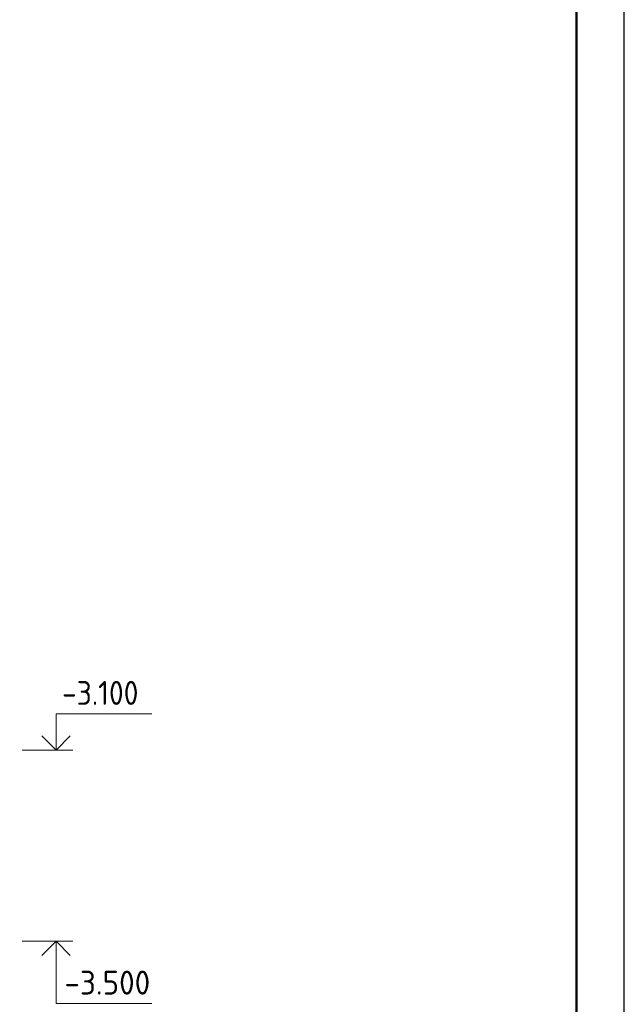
# Model space of a CAD drawing. Header units: millimetres. Extents: x 0 to 59400, y 0 to 42000.
# Tile 30 of 37: x 53076 to 59400, y 8943 to 19241. Entities that reach past the tile are written whole.
import ezdxf

# ---------------------------------------------------------------- set-up
doc = ezdxf.new("R2010")
doc.units = ezdxf.units.MM
doc.layers.add('Standard', color=7, linetype='Continuous', lineweight=25)
doc.styles.add('ISOCPEUR', font='txt')

msp = doc.modelspace()

# ---------------------------------------------------------------- linework, layer by layer
at = {"layer": 'Standard', "color": 7, "linetype": 'Continuous', "lineweight": 13, "transparency": 33554687}
for p, q in [((53101, 11603), (53631, 11603)), ((53101, 9603), (53631, 9603))]:
    msp.add_line(p, q, dxfattribs=at)
at = {"layer": 'Standard', "color": 7, "linetype": 'Continuous', "lineweight": 25, "transparency": 33554687}
msp.add_lwpolyline([(0, 0), (59400, 0), (59400, 42000), (0, 42000), (0, 0)], close=True, dxfattribs=at)
at = {"layer": 'Standard', "color": 7, "linetype": 'Continuous', "lineweight": 50, "transparency": 33554687}
msp.add_lwpolyline([(2000, 41500), (58900, 41500), (58900, 500), (2000, 500), (2000, 41500)], close=True, dxfattribs=at)
at = {"layer": 'Standard', "color": 7, "linetype": 'Continuous', "lineweight": 13, "transparency": 33554687}
for points in [[(58900, 41500), (2000, 41500), (2000, 500), (58900, 500), (58900, 41500)], [(41649, 6000), (58900, 6000), (58900, 28768), (41649, 28768), (41649, 6000)], [(53457, 11603), (53457, 11983), (54457, 11983)], [(53457, 9603), (53457, 8953), (54457, 8953)]]:
    msp.add_lwpolyline(points, dxfattribs=at)
at = {"layer": 'Standard', "color": 7, "linetype": 'Continuous', "lineweight": 35, "transparency": 33554687}
for points in [[(53308, 11752), (53457, 11603), (53605, 11752)], [(53308, 9455), (53457, 9603), (53605, 9455)]]:
    msp.add_lwpolyline(points, dxfattribs=at)

# ---------------------------------------------------------------- texts
at = {"layer": 'Standard', "color": 7, "linetype": 'Continuous', "lineweight": 25, "transparency": 33554687, "char_height": 250, "attachment_point": 7, "style": 'ISOCPEUR'}
for s, insert, width in [('\\W0.90;-3.100', (53519, 12075), 1011.76), ('\\W0.95;-3.500', (53544, 9045), 1067.86)]:
    msp.add_mtext(s, dxfattribs=dict(at, insert=insert, width=width))

doc.saveas('drawing.dxf')
